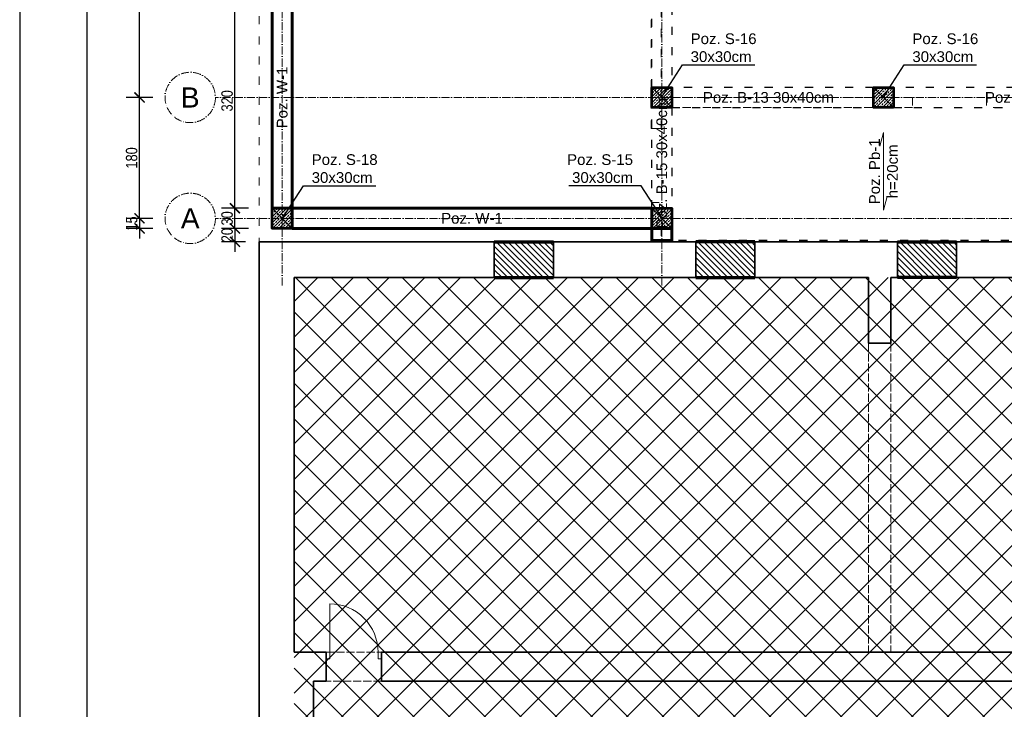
# Model space of a CAD drawing. Header units: inches. Extents: x 201967 to 338763, y -32705 to 30884.
# Tile 109 of 236: x 316578 to 318044, y 4730 to 5757. Entities that reach past the tile are written whole.
import ezdxf
from ezdxf.enums import TextEntityAlignment as Align

# ---------------------------------------------------------------- set-up
doc = ezdxf.new("R2010")
doc.units = ezdxf.units.IN
doc.header["$MEASUREMENT"] = 0
for name, pattern in [('ACAD_ISO02W100', [15, 12, -3]), ('ACAD_ISO03W100', [30, 12, -18]), ('ACAD_ISO10W100', [18, 12, -3, 0, -3])]:
    doc.linetypes.add(name, pattern=pattern)
for name, color, linetype, lineweight in [('!!!STOLARKA', 92, 'Continuous', 9), ('00 b ŚCIANY nowe-zamurowania', 242, 'Continuous', 70), ('01 a1 KONSTRUKCJA żelebet', 200, 'Continuous', 53), ('01 b KONSTRUKCJA belki', 92, 'ACAD_ISO03W100', 30), ('01h1 KONSTRUKCJA pozycje stropy', 253, 'Continuous', 13), ('01h2 KONSTRUKCJA pozycje belki', 254, 'Continuous', 13), ('01h3 KONSTRUKCJA pozycje słupy', 252, 'Continuous', 13), ('02 b ściany dziłowe cienkie', 6, 'ACAD_ISO03W100', 13), ('11 OSIE ściany', 2, 'ACAD_ISO10W100', 5), ('90 WYMIAR', 155, 'Continuous', 9), ('_proj_MURY konstr', 1, 'Continuous', 20), ('_proj_SCHODY', 2, 'Continuous', 9), ('K_kreskowanie', 251, 'Continuous', 0), ('MURY konstrukcyjne', 70, 'Continuous', 60)]:
    doc.layers.add(name, color=color, linetype=linetype, lineweight=lineweight)
doc.layers.add('00_kreskowanie', color=1, linetype='Continuous', lineweight=5, true_color=0xff0000)
doc.styles.add('100 arial', font='arial.ttf', dxfattribs={"width": 0.8, "height": 17})
doc.styles.add('arialcce', font='arial.ttf')
doc.styles.add('OPIS', font='arial.ttf')
doc.styles.add('RomanS', font='romans.shx')
doc.dimstyles.new('100', dxfattribs={"dimscale": 10, "dimtxt": 17, "dimasz": 1.5, "dimexe": 2, "dimexo": 2, "dimgap": 0.3, "dimtad": 1, "dimdec": 1, "dimrnd": 0.5, "dimdsep": 46, "dimtxsty": '100 arial', "dimblk": 'ARCHTICK', "dimcen": 10, "dimclrd": 256, "dimclre": 256, "dimclrt": 256, "dimadec": 0, "dimazin": 0, "dimtfac": 1, "dimtdec": 1, "dimtix": 1, "dimtmove": 1, "dimatfit": 3, "dimfxl": 2, "dimfxlon": 1, "dimtolj": 1, "dimarcsym": 0})
doc.dimstyles.new('DIM100txt12', dxfattribs={"dimtxt": 12, "dimasz": 1.05, "dimexe": 0, "dimexo": 8, "dimgap": 4, "dimtad": 1, "dimdec": 7, "dimrnd": 0.5, "dimdsep": 46, "dimtxsty": 'RomanS', "dimblk1": 'DIM', "dimblk2": 'DIM', "dimsah": 1, "dimcen": 0.09, "dimse1": 1, "dimse2": 1, "dimclrt": 256, "dimadec": 1, "dimazin": 0, "dimtfac": 1, "dimtdec": 7, "dimtix": 1, "dimtofl": 0, "dimtmove": 2, "dimatfit": 3, "dimfxl": 1, "dimtolj": 1, "dimtzin": 0, "dimarcsym": 0})

# ---------------------------------------------------------------- blocks, each defined once
blk = doc.blocks.new('1 osie 1 część BPPZ')
at = {"layer": '11 OSIE ściany'}
for p, q in [((-4002.399999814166, -529.999028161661), (-4002.399999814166, 516.7509718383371)), ((-3437.399999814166, -529.999028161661), (-3437.399999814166, 516.7509718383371)), ((-1237.399999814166, -249.9990929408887), (-4101.782290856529, -249.9990929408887)), ((-1237.399999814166, -429.999028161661), (-4101.782290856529, -429.999028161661))]:
    blk.add_line(p, q, dxfattribs=at)
for centre in [(-4139.282290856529, -249.9990929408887), (-4139.282290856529, -429.999028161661)]:
    blk.add_circle(centre, 37.5, dxfattribs=at)
at = {"layer": '11 OSIE ściany', "style": 'arialcce'}
for s, p in [('B', (-4139.282290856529, -249.9990929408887)), ('A', (-4139.282290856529, -429.999028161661))]:
    blk.add_text(s, height=30, dxfattribs=at).set_placement(p, align=Align.MIDDLE_CENTER)
blk = doc.blocks.new('*U1121')
at = {"lineweight": 5, "ltscale": 0.25}
h = blk.add_hatch(dxfattribs=at)
h.set_pattern_fill('ANSI33', color=5, style=0)
h.set_pattern_definition([(45, (0, -25), (-4.490128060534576, 4.490128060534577), []), (45, (4.490130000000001, -25), (-4.490128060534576, 4.490128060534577), [3.175, -1.5875])])
h.paths.add_polyline_path([(0, 0), (-7.105427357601e-16, -30), (30, -30), (30, 0)])
blk.add_lwpolyline([(0, 0), (-7.105427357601e-16, -30), (30, -30), (30, 0)], close=True)
at = {"layer": 'Defpoints'}
blk.add_line((0, 0), (30, -30), dxfattribs=at)
blk = doc.blocks.new('1 słupy parter rozbudowa 2')
at = {"layer": '01 a1 KONSTRUKCJA żelebet', "xscale": -1, "rotation": 270}
for p in [(580, -495.0000647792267), (910, -495.0000647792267), (15, -675.0000021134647), (580, -675.0000647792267)]:
    blk.add_blockref('*U1121', p, dxfattribs=at)
blk = doc.blocks.new('DIM')
for p, q in [((7.275957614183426e-12, -13.00000000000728), (7.275957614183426e-12, 12.99999999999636)), ((8.000000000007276, -7.275957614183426e-12), (-7.999999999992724, -7.275957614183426e-12))]:
    blk.add_line(p, q)
at = {"const_width": 1.714285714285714}
blk.add_lwpolyline([(5.714285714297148, 5.714285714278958), (-5.71428571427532, -5.71428571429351)], dxfattribs=at)
blk = doc.blocks.new('_ARCHTICK')
at = {"color": 0, "linetype": 'ByBlock', "const_width": 0.15}
blk.add_lwpolyline([(-0.5, -0.5), (0.5, 0.5)], dxfattribs=at)
blk = doc.blocks.new('*D1740')
at = {"layer": '90 WYMIAR', "lineweight": -2, "transparency": 16777216}
for p, q in [((316776.7828983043, 5640.870186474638), (316736.7828983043, 5640.870186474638)), ((316756.7828983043, 5460.870251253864), (316756.7828983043, 5640.870186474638)), ((316776.7828983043, 5460.870251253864), (316736.7828983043, 5460.870251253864))]:
    blk.add_line(p, q, dxfattribs=at)
at = {"layer": 'Defpoints', "color": 0, "transparency": 16777216}
for p in [(316756.7828983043, 5640.870186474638), (316869.7382526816, 5640.870186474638), (316869.7382526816, 5460.870251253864)]:
    blk.add_point(p, dxfattribs=at)
at = {"layer": '90 WYMIAR', "lineweight": -2, "transparency": 16777216, "xscale": 15, "yscale": 15, "zscale": 15}
for p, rotation in [((316756.7828983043, 5640.870186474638), 90), ((316756.7828983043, 5460.870251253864), 270)]:
    blk.add_blockref('_ARCHTICK', p, dxfattribs=dict(at, rotation=rotation))
at = {"layer": '90 WYMIAR', "transparency": 16777216, "insert": (316745.103157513, 5550.870218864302), "char_height": 17, "attachment_point": 5, "rotation": 90, "style": '100 arial'}
blk.add_mtext('\\A1;180', dxfattribs=at)
blk = doc.blocks.new('*D1741')
at = {"layer": '90 WYMIAR', "lineweight": -2, "transparency": 16777216}
for p, q in [((316776.7828983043, 6120.870251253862), (316736.7828983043, 6120.870251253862)), ((316756.7828983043, 5640.870186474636), (316756.7828983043, 6120.870251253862)), ((316776.7828983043, 5640.870186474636), (316736.7828983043, 5640.870186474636))]:
    blk.add_line(p, q, dxfattribs=at)
at = {"layer": 'Defpoints', "color": 0, "transparency": 16777216}
for p in [(316756.7828983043, 6120.870251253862), (316869.7382526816, 6120.870251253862), (316869.7382526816, 5640.870186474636)]:
    blk.add_point(p, dxfattribs=at)
at = {"layer": '90 WYMIAR', "lineweight": -2, "transparency": 16777216, "xscale": 15, "yscale": 15, "zscale": 15}
for p, rotation in [((316756.7828983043, 6120.870251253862), 90), ((316756.7828983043, 5640.870186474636), 270)]:
    blk.add_blockref('_ARCHTICK', p, dxfattribs=dict(at, rotation=rotation))
at = {"layer": '90 WYMIAR', "transparency": 16777216, "insert": (316745.103157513, 5880.8702188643), "char_height": 17, "attachment_point": 5, "rotation": 90, "style": '100 arial'}
blk.add_mtext('\\A1;480', dxfattribs=at)
blk = doc.blocks.new('*D1692')
at = {"layer": '90 WYMIAR', "lineweight": -2, "transparency": 16777216}
for p, q in [((316918.8167501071, 5475.870249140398), (316878.8167501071, 5475.870249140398)), ((316898.8167501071, 5445.870249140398), (316898.8167501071, 5475.870249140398)), ((316918.8167501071, 5445.870249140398), (316878.8167501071, 5445.870249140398))]:
    blk.add_line(p, q, dxfattribs=at)
at = {"layer": 'Defpoints', "color": 0, "transparency": 16777216}
for p in [(316898.8167501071, 5475.870249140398), (316954.1205437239, 5475.870249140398), (316954.1205437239, 5445.870249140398)]:
    blk.add_point(p, dxfattribs=at)
at = {"layer": '90 WYMIAR', "lineweight": -2, "transparency": 16777216, "xscale": 15, "yscale": 15, "zscale": 15}
for p, rotation in [((316898.8167501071, 5475.870249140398), 90), ((316898.8167501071, 5445.870249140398), 270)]:
    blk.add_blockref('_ARCHTICK', p, dxfattribs=dict(at, rotation=rotation))
at = {"layer": '90 WYMIAR', "transparency": 16777216, "insert": (316887.1312112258, 5460.870249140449), "char_height": 17, "attachment_point": 5, "rotation": 90, "style": '100 arial'}
blk.add_mtext('\\A1;30', dxfattribs=at)
blk = doc.blocks.new('*D1693')
at = {"layer": '90 WYMIAR', "lineweight": -2, "transparency": 16777216}
for p, q in [((316918.8167501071, 5795.870249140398), (316878.8167501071, 5795.870249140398)), ((316898.8167501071, 5475.870249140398), (316898.8167501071, 5795.870249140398)), ((316918.8167501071, 5475.870249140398), (316878.8167501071, 5475.870249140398))]:
    blk.add_line(p, q, dxfattribs=at)
at = {"layer": 'Defpoints', "color": 0, "transparency": 16777216}
for p in [(316898.8167501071, 5795.870249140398), (316954.1205437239, 5795.870249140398), (316954.1205437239, 5475.870249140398)]:
    blk.add_point(p, dxfattribs=at)
at = {"layer": '90 WYMIAR', "lineweight": -2, "transparency": 16777216, "xscale": 15, "yscale": 15, "zscale": 15}
for p, rotation in [((316898.8167501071, 5795.870249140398), 90), ((316898.8167501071, 5475.870249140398), 270)]:
    blk.add_blockref('_ARCHTICK', p, dxfattribs=dict(at, rotation=rotation))
at = {"layer": '90 WYMIAR', "transparency": 16777216, "insert": (316887.1312112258, 5635.870249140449), "char_height": 17, "attachment_point": 5, "rotation": 90, "style": '100 arial'}
blk.add_mtext('\\A1;320', dxfattribs=at)
blk = doc.blocks.new('*D1720')
at = {"layer": '90 WYMIAR', "lineweight": -2, "transparency": 16777216}
for p, q in [((316898.8167501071, 5445.870249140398), (316898.8167501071, 5460.870249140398)), ((316918.8167501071, 5445.870249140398), (316878.8167501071, 5445.870249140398)), ((316898.8167501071, 5445.870249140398), (316898.8167501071, 5425.870249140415)), ((316914.7382526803, 5425.870249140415), (316878.8167501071, 5425.870249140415)), ((316898.8167501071, 5425.870249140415), (316898.8167501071, 5410.870249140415))]:
    blk.add_line(p, q, dxfattribs=at)
at = {"layer": 'Defpoints', "color": 0, "transparency": 16777216}
for p in [(316954.1205437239, 5445.870249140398), (316898.8167501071, 5425.870249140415), (316934.7382526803, 5425.870249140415)]:
    blk.add_point(p, dxfattribs=at)
at = {"layer": '90 WYMIAR', "lineweight": -2, "transparency": 16777216, "xscale": 15, "yscale": 15, "zscale": 15}
for p, rotation in [((316898.8167501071, 5445.870249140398), 270), ((316898.8167501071, 5425.870249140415), 90)]:
    blk.add_blockref('_ARCHTICK', p, dxfattribs=dict(at, rotation=rotation))
at = {"layer": '90 WYMIAR', "transparency": 16777216, "insert": (316887.1370093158, 5435.870249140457), "char_height": 17, "attachment_point": 5, "rotation": 90, "style": '100 arial'}
blk.add_mtext('\\A1;20', dxfattribs=at)
blk = doc.blocks.new('*D1721')
at = {"layer": '90 WYMIAR', "lineweight": -2, "transparency": 16777216}
for p, q in [((316756.7828983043, 5460.870251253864), (316756.7828983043, 5475.870251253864)), ((316776.7828983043, 5460.870251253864), (316736.7828983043, 5460.870251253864)), ((316756.7828983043, 5460.870251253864), (316756.7828983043, 5445.870249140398)), ((316776.7828983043, 5445.870249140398), (316736.7828983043, 5445.870249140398)), ((316756.7828983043, 5445.870249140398), (316756.7828983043, 5430.870249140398))]:
    blk.add_line(p, q, dxfattribs=at)
at = {"layer": 'Defpoints', "color": 0, "transparency": 16777216}
for p in [(316869.7382526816, 5460.870251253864), (316756.7828983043, 5445.870249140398), (316954.1205437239, 5445.870249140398)]:
    blk.add_point(p, dxfattribs=at)
at = {"layer": '90 WYMIAR', "lineweight": -2, "transparency": 16777216, "xscale": 15, "yscale": 15, "zscale": 15}
for p, rotation in [((316756.7828983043, 5460.870251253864), 270), ((316756.7828983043, 5445.870249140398), 90)]:
    blk.add_blockref('_ARCHTICK', p, dxfattribs=dict(at, rotation=rotation))
at = {"layer": '90 WYMIAR', "transparency": 16777216, "insert": (316745.103157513, 5453.370250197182), "char_height": 17, "attachment_point": 5, "rotation": 90, "style": '100 arial'}
blk.add_mtext('\\A1;15', dxfattribs=at)

msp = doc.modelspace()

# ---------------------------------------------------------------- hatches: boundary and pattern name
at = {"layer": '00_kreskowanie'}
h = msp.add_hatch(dxfattribs=at)
h.set_pattern_fill('ANSI31', scale=50, angle=90)
h.set_pattern_definition([(135, (225527.4803351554, -2056.658230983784), (-4.419417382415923, -4.419417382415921), [])])
h.paths.add_polyline_path([(317372.738252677, 5372.747812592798), (317372.7382526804, 5425.870249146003), (317284.7382526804, 5425.870249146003), (317284.7382526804, 5372.747812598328)])
h.paths.add_polyline_path([(317584.7382526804, 5372.747812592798), (317672.7382526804, 5372.747812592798), (317672.7382526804, 5425.870249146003), (317584.7382526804, 5425.870249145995)])
h.paths.add_polyline_path([(317972.7382526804, 5372.747812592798), (317972.7382526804, 5425.870249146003), (317884.7382526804, 5425.870249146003), (317884.7382526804, 5372.747812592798)])
h.paths.add_polyline_path([(318184.7382526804, 5425.870249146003), (318184.7382526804, 5372.747812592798), (318272.7382526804, 5372.747812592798), (318272.7382526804, 5425.870249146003)])
h.paths.add_polyline_path([(318484.7382526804, 5425.870249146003), (318484.7382526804, 5372.747812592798), (318572.7382526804, 5372.747812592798), (318572.7382526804, 5425.870249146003)])
h.paths.add_polyline_path([(318784.7382526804, 5425.870249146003), (318784.7382526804, 5372.747812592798), (318872.7382526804, 5372.747812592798), (318872.7382526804, 5425.870249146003)])
h.paths.add_polyline_path([(319174.7382526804, 5425.870249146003), (319086.7382526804, 5425.870249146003), (319086.7382526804, 5372.747812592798), (319174.7382526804, 5372.747812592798)])
h.paths.add_polyline_path([(319474.7382526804, 5425.870249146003), (319387.7382526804, 5425.870249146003), (319387.7382526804, 5372.747812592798), (319474.7382526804, 5372.747812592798)])
h = msp.add_hatch(dxfattribs=at)
h.set_pattern_fill('ANSI37', color=252, scale=300, angle=359.9999999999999)
h.set_pattern_definition([(45, (230906.409321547, -4958.989960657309), (-26.51650429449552, 26.51650429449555), []), (135, (230906.409321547, -4958.989960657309), (-26.51650429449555, -26.51650429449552), [])])
h.paths.add_polyline_path([(316986.793361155, 5372.747812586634), (319641.7382655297, 5372.747813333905), (319641.7382374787, 4212.747880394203), (316986.7933331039, 4212.747879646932)])

# ---------------------------------------------------------------- linework, layer by layer
at = {"layer": '!!!STOLARKA'}
msp.add_line((317039.7933611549, 4814.870249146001), (317039.7933611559, 4886.870249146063), dxfattribs=at)
for points in [[(317034.7933611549, 4804.870249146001), (317039.7933611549, 4804.870249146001), (317039.7933611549, 4814.870249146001), (317034.7933611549, 4814.870249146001)], [(317111.7933611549, 4804.870319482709), (317116.7933611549, 4804.870319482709), (317116.7933611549, 4814.870319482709), (317111.7933611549, 4814.870319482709)]]:
    msp.add_lwpolyline(points, close=True, dxfattribs=at)
msp.add_arc((317039.7933611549, 4814.870249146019), 71.99999999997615, 359.9999440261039, 90, dxfattribs=at)
at = {"layer": '00 b ŚCIANY nowe-zamurowania'}
for p, q in [((317284.7382526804, 5425.870249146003), (317372.7382526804, 5425.870249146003)), ((317672.7382526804, 5425.870249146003), (317584.7382526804, 5425.870249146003)), ((317884.7382526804, 5425.870249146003), (317972.7382526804, 5425.870249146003)), ((317284.7382526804, 5372.747812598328), (317372.7382526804, 5372.747812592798)), ((317584.7382526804, 5372.747812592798), (317672.7382526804, 5372.747812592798)), ((317972.7382526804, 5372.747812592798), (317884.7382526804, 5372.747812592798))]:
    msp.add_line(p, q, dxfattribs=at)
at = {"layer": '01 b KONSTRUKCJA belki'}
for points in [[(317549.1205437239, 5475.870249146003), (317519.1205437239, 5475.870249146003), (317519.1205437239, 6105.870251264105), (317549.1205437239, 6105.870251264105)], [(317549.1205437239, 5625.870186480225), (319649.1205437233, 5625.870186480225), (319649.1205437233, 5655.870186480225), (317549.1205437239, 5655.870186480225)]]:
    msp.add_lwpolyline(points, close=True, dxfattribs=at)
msp.add_lwpolyline([(319649.1205437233, 5655.870186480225), (319670.7382526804, 5655.870186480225), (319670.7382526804, 5427.870249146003), (317549.1205437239, 5427.87018648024)], dxfattribs=at)
at = {"layer": '01h1 KONSTRUKCJA pozycje stropy'}
msp.add_lwpolyline([(317869.5501991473, 5493.161541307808), (317864.1205437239, 5473.001904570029), (317864.1205437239, 5588.738468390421), (317858.6908883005, 5568.578831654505)], dxfattribs=at)
at = {"layer": '02 b ściany dziłowe cienkie'}
for p, q in [((317518.1205437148, 5594.658778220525), (317518.1205437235, 6105.870188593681)), ((317533.1205437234, 5640.870186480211), (317533.1205437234, 6105.870188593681)), ((317907.1205197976, 5640.870186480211), (317533.1205437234, 5640.870186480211)), ((317907.1205419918, 5640.870186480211), (317907.1205419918, 5625.870186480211)), ((318017.1205437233, 5640.870186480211), (318017.1178822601, 5625.870186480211)), ((318118.1205309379, 5640.888107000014), (318017.1205437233, 5640.870186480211)), ((317907.1205197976, 5625.870186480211), (317533.1205437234, 5625.870186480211)), ((317533.1205437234, 5594.658778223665), (317533.1205437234, 5625.870186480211)), ((318369.2507712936, 5625.818228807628), (318017.1205437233, 5625.870186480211)), ((317518.1205437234, 5594.658778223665), (317533.1205437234, 5594.658778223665)), ((317518.1205437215, 5434.904251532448), (317518.1205437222, 5484.658778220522)), ((317518.1205437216, 5484.658778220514), (317533.1205437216, 5484.658778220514)), ((317533.1205437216, 5434.904251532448), (317533.1205437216, 5484.658778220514))]:
    msp.add_line(p, q, dxfattribs=at)
at = {"layer": '_proj_MURY konstr', "color": 3, "lineweight": 35}
for p, q in [((317284.7382526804, 5425.870249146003), (316934.7382526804, 5425.870249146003)), ((317284.7382526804, 5425.870249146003), (316934.7382526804, 5425.870249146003)), ((316934.7382526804, 5425.870249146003), (316934.7382526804, 4159.870247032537)), ((317284.7382526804, 5372.747812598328), (317284.7382526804, 5425.870249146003)), ((317584.7382526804, 5425.870249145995), (317372.7382526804, 5425.870249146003)), ((317372.738252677, 5372.747812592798), (317372.7382526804, 5425.870249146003)), ((317584.7382526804, 5425.870249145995), (317584.7382526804, 5372.747812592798)), ((317884.7382526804, 5425.870249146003), (317672.7382526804, 5425.870249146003)), ((317672.7382526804, 5425.870249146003), (317672.7382526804, 5372.747812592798)), ((317884.7382526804, 5425.870249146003), (317884.7382526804, 5372.747812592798)), ((318184.7382526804, 5425.870249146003), (317972.7382526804, 5425.870249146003)), ((317972.7382526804, 5425.870249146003), (317972.7382526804, 5372.747812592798)), ((316986.7933611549, 5372.747812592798), (316986.7933611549, 4814.870249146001)), ((317284.7382526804, 5372.747812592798), (316986.7933611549, 5372.747812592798)), ((317584.7382526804, 5372.747812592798), (317372.7382526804, 5372.747812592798)), ((317841.7382526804, 5372.747812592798), (317672.7382526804, 5372.747812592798)), ((317841.7382526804, 5372.747812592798), (317841.7382526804, 5274.870249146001)), ((317874.7382526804, 5372.747812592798), (317874.7382526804, 5274.870249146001)), ((317884.7382526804, 5372.747812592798), (317874.7382526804, 5372.747812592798)), ((318166.7382526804, 5372.747812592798), (317972.7382526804, 5372.747812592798)), ((317874.7382526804, 5274.870249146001), (317841.7382526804, 5274.870249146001)), ((317017.7933611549, 4814.870249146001), (316986.7933611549, 4814.870249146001)), ((317034.7933611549, 4814.870249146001), (317017.7933611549, 4814.870249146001)), ((317034.7933611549, 4814.870249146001), (317034.7933611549, 4771.870249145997)), ((318166.7382526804, 4814.870249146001), (317116.7933611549, 4814.870249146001)), ((317116.7933611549, 4814.870249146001), (317116.7933611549, 4771.870249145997)), ((317034.7933611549, 4771.870249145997), (317015.7933611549, 4771.870249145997)), ((317015.7933611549, 4771.870249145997), (317015.7933611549, 4675.304314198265)), ((318578.7382526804, 4771.870249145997), (317116.7933611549, 4771.870249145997))]:
    msp.add_line(p, q, dxfattribs=at)
at = {"layer": '_proj_SCHODY', "color": 2, "linetype": 'ACAD_ISO03W100'}
msp.add_lwpolyline([(316934.7382526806, 6155.870188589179), (319269.1205437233, 6155.870188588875), (319269.1205437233, 6636.280783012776), (319999.1205437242, 6658.178021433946), (319999.1205437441, 5925.913607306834), (321822.9710552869, 5925.870247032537), (322125.462138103, 4378.571814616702), (322125.4667548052, 3215.475170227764), (320936.5205435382, 3215.470450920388), (320936.7382526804, 4061.870249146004), (319670.7382526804, 4061.870400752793), (319670.7457617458, 4159.870246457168), (316934.7382526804, 4159.870249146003)], close=True, dxfattribs=at)
at = {"layer": 'Defpoints'}
for points in [[(316578.4264551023, 2834.312013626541), (324078.4264551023, 2834.312013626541), (324078.4264551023, 7034.312013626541), (316578.4264551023, 7034.312013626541)], [(316678.4264551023, 2934.312013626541), (323978.4264551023, 2934.312013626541), (323978.4264551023, 6934.312013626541), (316678.4264551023, 6934.312013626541)]]:
    msp.add_lwpolyline(points, close=True, dxfattribs=at)
at = {"layer": 'K_kreskowanie', "linetype": 'ACAD_ISO02W100'}
for p, q in [((317841.7382526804, 5274.870249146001), (317841.7382526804, 4814.870249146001)), ((317874.7382526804, 5274.870249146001), (317874.7382526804, 4814.870249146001)), ((317034.7933611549, 4814.870249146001), (317116.7933611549, 4814.870249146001)), ((317116.7933611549, 4771.870249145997), (317034.7933611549, 4771.870249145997))]:
    msp.add_line(p, q, dxfattribs=at)
at = {"layer": 'MURY konstrukcyjne'}
for points in [[(316984.1205437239, 5475.870249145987), (316954.1205437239, 5475.870249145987), (316954.1205437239, 6105.870251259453), (316984.1205437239, 6105.870251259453)], [(317519.1205437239, 5445.870155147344), (316984.1205437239, 5445.870186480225), (316984.1205437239, 5475.870249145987), (317519.1205437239, 5475.870217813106)], [(317519.1205437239, 5445.870123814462), (317549.1205437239, 5445.870123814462), (317549.1205437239, 5427.87018648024), (317519.1205437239, 5427.87018648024)]]:
    msp.add_lwpolyline(points, close=True, dxfattribs=at)

# ---------------------------------------------------------------- block references
at = {"layer": '01 a1 KONSTRUKCJA żelebet'}
msp.add_blockref('1 słupy parter rozbudowa 2', (316969.1205437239, 6120.870251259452), dxfattribs=at)
at = {"layer": '11 OSIE ściany'}
msp.add_blockref('1 osie 1 część BPPZ', (320971.5205435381, 5890.869279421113), dxfattribs=at)

# ---------------------------------------------------------------- texts
at = {"layer": '01h1 KONSTRUKCJA pozycje stropy', "insert": (317864.1205437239, 5530.870186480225), "char_height": 16, "attachment_point": 5, "rotation": 90.00000000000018, "style": 'arialcce'}
msp.add_mtext('Poz. Pb-1\\Ph=20cm', dxfattribs=at)
at = {"layer": '01h2 KONSTRUKCJA pozycje belki', "char_height": 16, "attachment_point": 5, "style": 'OPIS'}
for s, insert, rotation in [('Poz. W-1', (316969.1205437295, 5640.870186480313), 89.99999999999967), ('Poz. B-15 30x40cm', (317534.1205437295, 5543.125776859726), 89.99999999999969)]:
    msp.add_mtext(s, dxfattribs=dict(at, insert=insert, rotation=rotation))
for s, insert in [('Poz. B-13 30x40cm', (317692.709889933, 5640.870186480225)), ('Poz. B-14 30x40cm', (318112.5238950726, 5640.870186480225)), ('Poz. W-1', (317251.6205437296, 5460.830624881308))]:
    msp.add_mtext(s, dxfattribs=dict(at, insert=insert))
at = {"layer": '01h3 KONSTRUKCJA pozycje słupy', "char_height": 16, "style": 'OPIS'}
for s, insert, attachment_point in [('Poz. S-16\\P30x30cm', (317576.9911981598, 5714.889255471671), 4), ('Poz. S-16\\P30x30cm', (317906.9911981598, 5714.855253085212), 4), ('Poz. S-18\\P30x30cm', (317012.9911981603, 5534.889318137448), 4), ('Poz. S-15\\P30x30cm', (317491.2498245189, 5534.889320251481), 6)]:
    msp.add_mtext(s, dxfattribs=dict(at, insert=insert, attachment_point=attachment_point))

# ---------------------------------------------------------------- dimensions: what is measured, and where the dimension line sits
at = {"layer": '90 WYMIAR'}
for base, p1, p2, picture, middle in [((316756.7828983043, 6120.870251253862), (316869.7382526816, 5640.870186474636), (316869.7382526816, 6120.870251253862), '*D1741', (316745.103157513, 5880.8702188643)), ((316898.8167501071, 5795.870249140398), (316954.1205437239, 5475.870249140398), (316954.1205437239, 5795.870249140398), '*D1693', (316887.1312112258, 5635.870249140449)), ((316756.7828983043, 5640.870186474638), (316869.7382526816, 5460.870251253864), (316869.7382526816, 5640.870186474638), '*D1740', (316745.103157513, 5550.870218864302)), ((316898.8167501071, 5475.870249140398), (316954.1205437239, 5445.870249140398), (316954.1205437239, 5475.870249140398), '*D1692', (316887.1312112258, 5460.870249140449)), ((316756.7828983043, 5445.870249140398), (316869.7382526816, 5460.870251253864), (316954.1205437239, 5445.870249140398), '*D1721', (316745.103157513, 5453.370250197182)), ((316898.8167501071, 5425.870249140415), (316954.1205437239, 5445.870249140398), (316934.7382526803, 5425.870249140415), '*D1720', (316887.1370093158, 5435.870249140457))]:
    dim = msp.add_linear_dim(base=base, p1=p1, p2=p2, angle=90, dimstyle='100', dxfattribs=at)
    dim.commit()
    dim.dimension.update_dxf_attribs({"geometry": picture, "text_midpoint": middle})

# ---------------------------------------------------------------- leaders
at = {"layer": '01h3 KONSTRUKCJA pozycje słupy', "annotation_type": 0, "has_hookline": 1}
for points, hookline_direction, text_width in [([(317533.5367591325, 5640.907923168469), (317564.9911981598, 5689.244871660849), (317572.9911981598, 5689.244871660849)], 0, 95.39972714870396), ([(317863.5367591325, 5640.87392078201), (317894.9911981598, 5689.21086927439), (317902.9911981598, 5689.21086927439)], 0, 95.39972714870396), ([(316969.536759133, 5460.907985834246), (317000.9911981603, 5509.244934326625), (317008.9911981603, 5509.244934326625)], 0, 95.44338335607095), ([(317534.7042635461, 5460.907987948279), (317503.2498245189, 5509.244936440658), (317495.2498245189, 5509.244936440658)], 1, 95.53069577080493)]:
    msp.add_leader(points, dimstyle='DIM100txt12', override={"dimasz": 8, "dimgap": 4, "dimtad": 1}, dxfattribs=dict(at, hookline_direction=hookline_direction, text_width=text_width))

doc.saveas('drawing.dxf')
